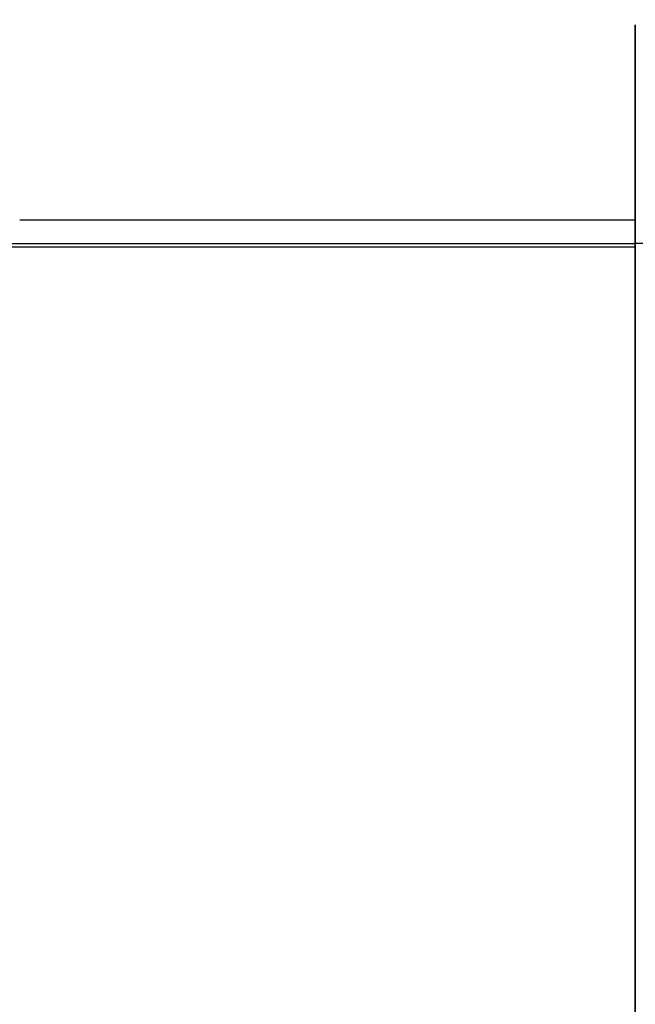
# Model space of a CAD drawing. Header units: millimetres. Extents: x -630 to 192, y -7 to 1615.
# Tile 186 of 249: x -466 to -219, y 1209 to 1604. Entities that reach past the tile are written whole.
import ezdxf

# ---------------------------------------------------------------- set-up
doc = ezdxf.new("R2010")
doc.units = ezdxf.units.MM
doc.header["$MEASUREMENT"] = 0
doc.layers.add('OVIDIO 160x80x72h', color=7, linetype='Continuous')

msp = doc.modelspace()

# ---------------------------------------------------------------- linework, layer by layer
at = {"layer": 'OVIDIO 160x80x72h', "extrusion": (0, 1, 0)}
for points in [[(603.79, 719.83), (219.11, 719.83)], [(603.79, 719.48), (219.11, 719.48)], [(219.11, 719.87), (603.79, 719.87)], [(603.79, 721.37), (219.11, 721.37)], [(219.11, 721.37), (603.79, 721.37)], [(603.79, 719.87), (219.11, 719.87)], [(219.11, 717.58), (603.41, 717.58)], [(603.41, 717.58), (219.11, 717.58)], [(219.11, 717.58), (-165.19, 717.58)], [(-165.19, 717.58), (219.11, 717.58)], [(-165.57, 719.48), (219.11, 719.48)], [(219.11, 719.87), (-165.57, 719.87)], [(219.11, 721.37), (-165.57, 721.37)], [(-165.57, 719.87), (219.11, 719.87)], [(-165.57, 721.37), (219.11, 721.37)], [(219.11, 698.16), (531.14, 698.16)], [(219.11, 699.5), (531.14, 699.5)], [(528.94, 682.1), (465.69, 682.1)], [(465.69, 682.1), (528.94, 682.1)], [(219.11, 678.75), (465.69, 678.75)], [(465.69, 678.75), (219.11, 678.75)], [(219.11, 680.09), (465.69, 680.09)], [(465.69, 680.09), (219.11, 680.09)], [(219.11, 680.06), (465.69, 680.06)], [(465.69, 680.31), (219.11, 680.31)], [(219.11, 680.31), (465.69, 680.31)], [(219.11, 678.75), (-27.47, 678.75)], [(-27.47, 678.75), (219.11, 678.75)], [(219.11, 680.09), (-27.47, 680.09)], [(-27.47, 680.09), (219.11, 680.09)], [(-27.47, 680.31), (219.11, 680.31)], [(219.11, 680.31), (-27.47, 680.31)], [(528.94, 681.43), (465.69, 681.43)], [(465.69, 681.43), (528.94, 681.43)], [(465.69, 679.64), (219.11, 679.64)], [(219.11, 679.64), (465.69, 679.64)], [(219.11, 679.64), (-27.47, 679.64)], [(-27.47, 679.64), (219.11, 679.64)], [(219.11, 718.46), (517.44, 718.46)], [(517.44, 718.46), (219.11, 718.46)], [(219.11, 717.79), (517.44, 717.79)], [(517.44, 717.79), (219.11, 717.79)], [(219.11, 718.46), (-79.22, 718.46)], [(-79.22, 718.46), (219.11, 718.46)], [(-79.22, 717.79), (219.11, 717.79)], [(219.11, 717.79), (-79.22, 717.79)], [(516.04, 719.87), (219.11, 719.87)], [(219.11, 719.87), (516.04, 719.87)], [(516.04, 718.37), (219.11, 718.37)], [(219.11, 718.37), (516.04, 718.37)], [(219.11, 718.37), (-77.82, 718.37)], [(-77.82, 718.37), (219.11, 718.37)], [(219.11, 719.87), (-77.82, 719.87)], [(-77.82, 719.87), (219.11, 719.87)], [(506.68, 719.87), (219.11, 719.87)], [(506.68, 718.37), (219.11, 718.37)], [(-68.46, 718.37), (219.11, 718.37)], [(219.11, 719.87), (492.27, 719.87)], [(492.27, 718.37), (219.11, 718.37)], [(492.27, 719.12), (219.11, 719.12)], [(492.27, 719.87), (219.11, 719.87)], [(219.11, 718.37), (492.27, 718.37)], [(-54.05, 718.37), (219.11, 718.37)], [(219.11, 718.37), (-54.05, 718.37)], [(-54.05, 719.87), (219.11, 719.87)], [(-54.05, 719.12), (219.11, 719.12)], [(219.11, 719.87), (-54.05, 719.87)], [(201.45, 661.5), (475.11, 661.5)], [(201.45, 660.32), (475.11, 660.32)]]:
    msp.add_lwpolyline(points, dxfattribs=at)
at = {"layer": 'OVIDIO 160x80x72h', "extrusion": (7.53877e-07, 1, 0)}
for points in [[(603.41, 718.92), (219.11, 718.92)], [(219.11, 718.92), (603.41, 718.92)]]:
    msp.add_lwpolyline(points, dxfattribs=at)
at = {"layer": 'OVIDIO 160x80x72h', "extrusion": (1, 0, 0)}
for points in [[(1602.55, 717.58), (1602.58, 717.6), (1602.62, 717.61), (1602.65, 717.63), (1602.69, 717.65), (1602.72, 717.67), (1602.75, 717.7), (1602.79, 717.72), (1602.82, 717.74), (1602.85, 717.77), (1602.89, 717.79), (1602.92, 717.82), (1602.95, 717.84), (1602.98, 717.87), (1603.01, 717.9), (1603.04, 717.93), (1603.07, 717.96), (1603.1, 717.99), (1603.13, 718.02), (1603.16, 718.05), (1603.19, 718.08), (1603.21, 718.12), (1603.24, 718.15), (1603.27, 718.18), (1603.29, 718.22), (1603.32, 718.25), (1603.34, 718.29), (1603.36, 718.33), (1603.38, 718.36), (1603.41, 718.4), (1603.43, 718.44), (1603.45, 718.48), (1603.46, 718.52), (1603.48, 718.56), (1603.5, 718.6), (1603.52, 718.64), (1603.53, 718.68), (1603.55, 718.72), (1603.56, 718.76), (1603.57, 718.8), (1603.58, 718.84), (1603.59, 718.89), (1603.6, 718.93), (1603.61, 718.97), (1603.62, 719.01), (1603.63, 719.05), (1603.64, 719.1), (1603.64, 719.14), (1603.64, 719.18), (1603.65, 719.22), (1603.65, 719.26), (1603.65, 719.31), (1603.65, 719.35), (1603.65, 719.39), (1603.65, 719.43), (1603.65, 719.47), (1603.65, 719.51), (1603.64, 719.55), (1603.64, 719.59), (1603.64, 719.63), (1603.63, 719.67), (1603.62, 719.71), (1603.62, 719.75), (1603.61, 719.79), (1603.6, 719.83), (1603.59, 719.86), (1603.58, 719.9), (1603.57, 719.94), (1603.56, 719.98), (1603.55, 720.01), (1603.53, 720.05), (1603.52, 720.09), (1603.5, 720.13), (1603.49, 720.17), (1603.47, 720.2), (1603.45, 720.24), (1603.43, 720.28), (1603.41, 720.31), (1603.39, 720.35), (1603.37, 720.39), (1603.35, 720.42), (1603.33, 720.46), (1603.3, 720.49), (1603.28, 720.53), (1603.26, 720.56), (1603.23, 720.6), (1603.2, 720.63), (1603.17, 720.66), (1603.15, 720.7), (1603.12, 720.73), (1603.09, 720.76), (1603.06, 720.79), (1603.03, 720.82), (1602.99, 720.85), (1602.96, 720.88), (1602.93, 720.91), (1602.89, 720.93), (1602.86, 720.96), (1602.83, 720.99), (1602.79, 721.01), (1602.75, 721.04), (1602.72, 721.06), (1602.68, 721.08), (1602.64, 721.1), (1602.61, 721.13), (1602.57, 721.15), (1602.53, 721.16), (1602.49, 721.18), (1602.45, 721.2), (1602.41, 721.22), (1602.37, 721.23), (1602.33, 721.25), (1602.29, 721.26), (1602.25, 721.27), (1602.21, 721.29), (1602.17, 721.3), (1602.13, 721.31), (1602.09, 721.32), (1602.05, 721.33), (1602.01, 721.33), (1601.97, 721.34), (1601.93, 721.35), (1601.89, 721.35), (1601.85, 721.36), (1601.81, 721.36), (1601.77, 721.36), (1601.73, 721.36), (1601.69, 721.37), (1601.65, 721.37)], [(1601.65, 721.37), (1601.69, 721.37), (1601.73, 721.36), (1601.77, 721.36), (1601.81, 721.36), (1601.85, 721.36), (1601.89, 721.35), (1601.93, 721.35), (1601.97, 721.34), (1602.01, 721.33), (1602.05, 721.33), (1602.09, 721.32), (1602.13, 721.31), (1602.17, 721.3), (1602.21, 721.29), (1602.25, 721.27), (1602.29, 721.26), (1602.33, 721.25), (1602.37, 721.23), (1602.41, 721.22), (1602.45, 721.2), (1602.49, 721.18), (1602.53, 721.16), (1602.57, 721.15), (1602.61, 721.13), (1602.64, 721.1), (1602.68, 721.08), (1602.72, 721.06), (1602.75, 721.04), (1602.79, 721.01), (1602.83, 720.99), (1602.86, 720.96), (1602.89, 720.93), (1602.93, 720.91), (1602.96, 720.88), (1602.99, 720.85), (1603.03, 720.82), (1603.06, 720.79), (1603.09, 720.76), (1603.12, 720.73), (1603.15, 720.7), (1603.17, 720.66), (1603.2, 720.63), (1603.23, 720.6), (1603.26, 720.56), (1603.28, 720.53), (1603.3, 720.49), (1603.33, 720.46), (1603.35, 720.42), (1603.37, 720.39), (1603.39, 720.35), (1603.41, 720.31), (1603.43, 720.28), (1603.45, 720.24), (1603.47, 720.2), (1603.49, 720.17), (1603.5, 720.13), (1603.52, 720.09), (1603.53, 720.05), (1603.55, 720.01), (1603.56, 719.98), (1603.57, 719.94), (1603.58, 719.9), (1603.59, 719.86), (1603.6, 719.83), (1603.61, 719.79), (1603.62, 719.75), (1603.62, 719.71), (1603.63, 719.67), (1603.64, 719.63), (1603.64, 719.59), (1603.64, 719.55), (1603.65, 719.51), (1603.65, 719.47), (1603.65, 719.43), (1603.65, 719.39), (1603.65, 719.35), (1603.65, 719.31), (1603.65, 719.26), (1603.65, 719.22), (1603.64, 719.18), (1603.64, 719.14), (1603.64, 719.1), (1603.63, 719.05), (1603.62, 719.01), (1603.61, 718.97), (1603.6, 718.93), (1603.59, 718.89), (1603.58, 718.84), (1603.57, 718.8), (1603.56, 718.76), (1603.55, 718.72), (1603.53, 718.68), (1603.52, 718.64), (1603.5, 718.6), (1603.48, 718.56), (1603.46, 718.52), (1603.45, 718.48), (1603.43, 718.44), (1603.41, 718.4), (1603.38, 718.36), (1603.36, 718.33), (1603.34, 718.29), (1603.32, 718.25), (1603.29, 718.22), (1603.27, 718.18), (1603.24, 718.15), (1603.21, 718.12), (1603.19, 718.08), (1603.16, 718.05), (1603.13, 718.02), (1603.1, 717.99), (1603.07, 717.96), (1603.04, 717.93), (1603.01, 717.9), (1602.98, 717.87), (1602.95, 717.84), (1602.92, 717.82), (1602.89, 717.79), (1602.85, 717.77), (1602.82, 717.74), (1602.79, 717.72), (1602.75, 717.7), (1602.72, 717.67), (1602.69, 717.65), (1602.65, 717.63), (1602.62, 717.61), (1602.58, 717.6), (1602.55, 717.58)], [(1524.89, 678.75), (1602.55, 717.58)], [(1602.55, 717.58), (1524.89, 678.75)], [(1601.65, 719.87), (1601.66, 719.87), (1601.67, 719.87), (1601.68, 719.87), (1601.69, 719.86), (1601.7, 719.86), (1601.71, 719.86), (1601.72, 719.86), (1601.73, 719.86), (1601.74, 719.86), (1601.75, 719.86), (1601.76, 719.85), (1601.77, 719.85), (1601.78, 719.85), (1601.79, 719.85), (1601.8, 719.84), (1601.81, 719.84), (1601.82, 719.84), (1601.83, 719.83), (1601.84, 719.83), (1601.85, 719.82), (1601.86, 719.82), (1601.87, 719.82), (1601.88, 719.81), (1601.89, 719.81), (1601.9, 719.8), (1601.91, 719.8), (1601.92, 719.79), (1601.93, 719.78), (1601.94, 719.78), (1601.95, 719.77), (1601.95, 719.76), (1601.96, 719.76), (1601.97, 719.75), (1601.98, 719.74), (1601.99, 719.74), (1602, 719.73), (1602, 719.72), (1602.01, 719.71), (1602.02, 719.71), (1602.03, 719.7), (1602.03, 719.69), (1602.04, 719.68), (1602.05, 719.67), (1602.05, 719.67), (1602.06, 719.66), (1602.07, 719.65), (1602.07, 719.64), (1602.08, 719.63), (1602.08, 719.62), (1602.09, 719.61), (1602.09, 719.6), (1602.1, 719.59), (1602.1, 719.58), (1602.11, 719.58), (1602.11, 719.57), (1602.12, 719.56), (1602.12, 719.55), (1602.12, 719.54), (1602.13, 719.53), (1602.13, 719.52), (1602.13, 719.51), (1602.13, 719.5), (1602.14, 719.49), (1602.14, 719.48), (1602.14, 719.47), (1602.14, 719.46), (1602.15, 719.45), (1602.15, 719.44), (1602.15, 719.43), (1602.15, 719.42), (1602.15, 719.41), (1602.15, 719.4), (1602.15, 719.39), (1602.15, 719.38), (1602.15, 719.37), (1602.15, 719.36), (1602.15, 719.35), (1602.15, 719.34), (1602.15, 719.33), (1602.15, 719.32), (1602.15, 719.31), (1602.15, 719.3), (1602.15, 719.29), (1602.15, 719.28), (1602.14, 719.27), (1602.14, 719.26), (1602.14, 719.25), (1602.14, 719.24), (1602.13, 719.23), (1602.13, 719.22), (1602.13, 719.2), (1602.12, 719.19), (1602.12, 719.18), (1602.11, 719.17), (1602.11, 719.16), (1602.11, 719.15), (1602.1, 719.14), (1602.1, 719.14), (1602.09, 719.13), (1602.09, 719.12), (1602.08, 719.11), (1602.07, 719.1), (1602.07, 719.09), (1602.06, 719.08), (1602.06, 719.07), (1602.05, 719.06), (1602.04, 719.05), (1602.04, 719.05), (1602.03, 719.04), (1602.02, 719.03), (1602.02, 719.02), (1602.01, 719.01), (1602, 719.01), (1601.99, 719), (1601.98, 718.99), (1601.98, 718.99), (1601.97, 718.98), (1601.96, 718.97), (1601.95, 718.97), (1601.94, 718.96), (1601.94, 718.95), (1601.93, 718.95), (1601.92, 718.94), (1601.91, 718.94), (1601.9, 718.93), (1601.89, 718.93), (1601.89, 718.92), (1601.88, 718.92)], [(1601.88, 718.92), (1601.89, 718.92), (1601.89, 718.93), (1601.9, 718.93), (1601.91, 718.94), (1601.92, 718.94), (1601.93, 718.95), (1601.94, 718.95), (1601.94, 718.96), (1601.95, 718.97), (1601.96, 718.97), (1601.97, 718.98), (1601.98, 718.99), (1601.98, 718.99), (1601.99, 719), (1602, 719.01), (1602.01, 719.01), (1602.02, 719.02), (1602.02, 719.03), (1602.03, 719.04), (1602.04, 719.05), (1602.04, 719.05), (1602.05, 719.06), (1602.06, 719.07), (1602.06, 719.08), (1602.07, 719.09), (1602.07, 719.1), (1602.08, 719.11), (1602.09, 719.12), (1602.09, 719.13), (1602.1, 719.14), (1602.1, 719.14), (1602.11, 719.15), (1602.11, 719.16), (1602.11, 719.17), (1602.12, 719.18), (1602.12, 719.19), (1602.13, 719.2), (1602.13, 719.22), (1602.13, 719.23), (1602.14, 719.24), (1602.14, 719.25), (1602.14, 719.26), (1602.14, 719.27), (1602.15, 719.28), (1602.15, 719.29), (1602.15, 719.3), (1602.15, 719.31), (1602.15, 719.32), (1602.15, 719.33), (1602.15, 719.34), (1602.15, 719.35), (1602.15, 719.36), (1602.15, 719.37), (1602.15, 719.38), (1602.15, 719.39), (1602.15, 719.4), (1602.15, 719.41), (1602.15, 719.42), (1602.15, 719.43), (1602.15, 719.44), (1602.15, 719.45), (1602.14, 719.46), (1602.14, 719.47), (1602.14, 719.48), (1602.14, 719.49), (1602.13, 719.5), (1602.13, 719.51), (1602.13, 719.52), (1602.13, 719.53), (1602.12, 719.54), (1602.12, 719.55), (1602.12, 719.56), (1602.11, 719.57), (1602.11, 719.58), (1602.1, 719.58), (1602.1, 719.59), (1602.09, 719.6), (1602.09, 719.61), (1602.08, 719.62), (1602.08, 719.63), (1602.07, 719.64), (1602.07, 719.65), (1602.06, 719.66), (1602.05, 719.67), (1602.05, 719.67), (1602.04, 719.68), (1602.03, 719.69), (1602.03, 719.7), (1602.02, 719.71), (1602.01, 719.71), (1602, 719.72), (1602, 719.73), (1601.99, 719.74), (1601.98, 719.74), (1601.97, 719.75), (1601.96, 719.76), (1601.95, 719.76), (1601.95, 719.77), (1601.94, 719.78), (1601.93, 719.78), (1601.92, 719.79), (1601.91, 719.8), (1601.9, 719.8), (1601.89, 719.81), (1601.88, 719.81), (1601.87, 719.82), (1601.86, 719.82), (1601.85, 719.82), (1601.84, 719.83), (1601.83, 719.83), (1601.82, 719.84), (1601.81, 719.84), (1601.8, 719.84), (1601.79, 719.85), (1601.78, 719.85), (1601.77, 719.85), (1601.76, 719.85), (1601.75, 719.86), (1601.74, 719.86), (1601.73, 719.86), (1601.72, 719.86), (1601.71, 719.86), (1601.7, 719.86), (1601.69, 719.86), (1601.68, 719.87), (1601.67, 719.87), (1601.66, 719.87), (1601.65, 719.87)], [(1601.88, 718.92), (1524.22, 680.09)], [(1524.22, 680.09), (1601.88, 718.92)], [(1527.89, 681.92), (1528.56, 680.58)], [(1528.56, 680.58), (1524.89, 678.75)], [(1528.56, 680.58), (1527.89, 681.92)], [(1524.89, 678.75), (1528.56, 680.58)], [(1524.55, 679.42), (1528.22, 681.25)], [(1527.89, 681.92), (1524.22, 680.09)], [(1524.22, 680.09), (1527.89, 681.92)], [(1526.72, 679.67), (1526.05, 681.01)], [(1524.89, 678.75), (1524.22, 680.09)], [(1524.22, 680.09), (1524.89, 678.75)], [(1522.89, 678.87), (1524.44, 679.64)], [(1524.22, 680.09), (1524.21, 680.09), (1524.2, 680.08), (1524.19, 680.08), (1524.18, 680.07), (1524.17, 680.07), (1524.16, 680.07), (1524.15, 680.06), (1524.14, 680.06), (1524.13, 680.06), (1524.12, 680.05), (1524.11, 680.05), (1524.1, 680.05), (1524.09, 680.05), (1524.08, 680.04), (1524.07, 680.04), (1524.06, 680.04), (1524.05, 680.04), (1524.04, 680.04), (1524.04, 680.04), (1524.03, 680.04), (1524.02, 680.04), (1524.01, 680.04), (1524, 680.04), (1523.99, 680.04), (1523.98, 680.04), (1523.97, 680.04), (1523.96, 680.04), (1523.95, 680.04), (1523.94, 680.04), (1523.93, 680.04), (1523.92, 680.04), (1523.91, 680.04), (1523.9, 680.05), (1523.89, 680.05), (1523.88, 680.05), (1523.87, 680.05), (1523.86, 680.05), (1523.85, 680.06), (1523.84, 680.06), (1523.84, 680.06), (1523.83, 680.07), (1523.82, 680.07), (1523.81, 680.07), (1523.8, 680.08), (1523.79, 680.08), (1523.78, 680.09), (1523.77, 680.09), (1523.76, 680.09), (1523.75, 680.1), (1523.74, 680.1), (1523.74, 680.11), (1523.73, 680.11), (1523.72, 680.12), (1523.71, 680.13), (1523.7, 680.13), (1523.69, 680.14), (1523.69, 680.14), (1523.68, 680.15), (1523.67, 680.16), (1523.66, 680.16), (1523.66, 680.17), (1523.65, 680.18), (1523.64, 680.18), (1523.63, 680.19), (1523.63, 680.2), (1523.62, 680.2), (1523.62, 680.21), (1523.61, 680.22), (1523.6, 680.23), (1523.6, 680.23), (1523.59, 680.24), (1523.59, 680.25), (1523.58, 680.26), (1523.58, 680.27), (1523.57, 680.27), (1523.57, 680.28), (1523.56, 680.29), (1523.56, 680.3), (1523.55, 680.31), (1523.55, 680.31)], [(1523.55, 680.31), (1523.55, 680.31), (1523.56, 680.3), (1523.56, 680.29), (1523.57, 680.28), (1523.57, 680.27), (1523.58, 680.27), (1523.58, 680.26), (1523.59, 680.25), (1523.59, 680.24), (1523.6, 680.23), (1523.6, 680.23), (1523.61, 680.22), (1523.62, 680.21), (1523.62, 680.2), (1523.63, 680.2), (1523.63, 680.19), (1523.64, 680.18), (1523.65, 680.18), (1523.66, 680.17), (1523.66, 680.16), (1523.67, 680.16), (1523.68, 680.15), (1523.69, 680.14), (1523.69, 680.14), (1523.7, 680.13), (1523.71, 680.13), (1523.72, 680.12), (1523.73, 680.11), (1523.74, 680.11), (1523.74, 680.1), (1523.75, 680.1), (1523.76, 680.09), (1523.77, 680.09), (1523.78, 680.09), (1523.79, 680.08), (1523.8, 680.08), (1523.81, 680.07), (1523.82, 680.07), (1523.83, 680.07), (1523.84, 680.06), (1523.84, 680.06), (1523.85, 680.06), (1523.86, 680.05), (1523.87, 680.05), (1523.88, 680.05), (1523.89, 680.05), (1523.9, 680.05), (1523.91, 680.04), (1523.92, 680.04), (1523.93, 680.04), (1523.94, 680.04), (1523.95, 680.04), (1523.96, 680.04), (1523.97, 680.04), (1523.98, 680.04), (1523.99, 680.04), (1524, 680.04), (1524.01, 680.04), (1524.02, 680.04), (1524.03, 680.04), (1524.04, 680.04), (1524.04, 680.04), (1524.05, 680.04), (1524.06, 680.04), (1524.07, 680.04), (1524.08, 680.04), (1524.09, 680.05), (1524.1, 680.05), (1524.11, 680.05), (1524.12, 680.05), (1524.13, 680.06), (1524.14, 680.06), (1524.15, 680.06), (1524.16, 680.07), (1524.17, 680.07), (1524.18, 680.07), (1524.19, 680.08), (1524.2, 680.08), (1524.21, 680.09), (1524.22, 680.09)], [(1523.1, 680.09), (1523.88, 678.54)], [(1523.55, 680.31), (1522.21, 679.64)], [(1522.65, 682.1), (1523.55, 680.31)], [(1522.21, 679.64), (1523.55, 680.31)], [(1523.55, 680.31), (1522.65, 682.1)], [(1521.76, 680.54), (1523.1, 681.21)], [(1521.98, 681.77), (1522.88, 679.98)], [(1522.65, 682.1), (1521.31, 681.43)], [(1521.31, 681.43), (1522.65, 682.1)], [(1522.21, 679.64), (1522.23, 679.6), (1522.25, 679.56), (1522.27, 679.52), (1522.29, 679.49), (1522.32, 679.45), (1522.34, 679.41), (1522.37, 679.37), (1522.4, 679.33), (1522.43, 679.29), (1522.46, 679.26), (1522.49, 679.22), (1522.52, 679.18), (1522.55, 679.15), (1522.59, 679.11), (1522.62, 679.08), (1522.66, 679.05), (1522.7, 679.01), (1522.74, 678.98), (1522.78, 678.95), (1522.82, 678.92), (1522.86, 678.89), (1522.9, 678.86), (1522.94, 678.84), (1522.99, 678.81), (1523.03, 678.78), (1523.08, 678.76), (1523.12, 678.74), (1523.17, 678.72), (1523.22, 678.69), (1523.27, 678.67), (1523.31, 678.66), (1523.36, 678.64), (1523.41, 678.62), (1523.46, 678.61), (1523.51, 678.6), (1523.56, 678.58), (1523.61, 678.57), (1523.66, 678.56), (1523.71, 678.56), (1523.76, 678.55), (1523.82, 678.55), (1523.87, 678.54), (1523.92, 678.54), (1523.97, 678.54), (1524.02, 678.54), (1524.07, 678.54), (1524.12, 678.54), (1524.17, 678.54), (1524.22, 678.55), (1524.27, 678.56), (1524.31, 678.56), (1524.36, 678.57), (1524.41, 678.58), (1524.46, 678.59), (1524.5, 678.6), (1524.55, 678.62), (1524.59, 678.63), (1524.64, 678.64), (1524.68, 678.66), (1524.73, 678.67), (1524.77, 678.69), (1524.81, 678.71), (1524.85, 678.73), (1524.89, 678.75)], [(1524.89, 678.75), (1524.85, 678.73), (1524.81, 678.71), (1524.77, 678.69), (1524.73, 678.67), (1524.68, 678.66), (1524.64, 678.64), (1524.59, 678.63), (1524.55, 678.62), (1524.5, 678.6), (1524.46, 678.59), (1524.41, 678.58), (1524.36, 678.57), (1524.31, 678.56), (1524.27, 678.56), (1524.22, 678.55), (1524.17, 678.54), (1524.12, 678.54), (1524.07, 678.54), (1524.02, 678.54), (1523.97, 678.54), (1523.92, 678.54), (1523.87, 678.54), (1523.82, 678.55), (1523.76, 678.55), (1523.71, 678.56), (1523.66, 678.56), (1523.61, 678.57), (1523.56, 678.58), (1523.51, 678.6), (1523.46, 678.61), (1523.41, 678.62), (1523.36, 678.64), (1523.31, 678.66), (1523.27, 678.67), (1523.22, 678.69), (1523.17, 678.72), (1523.12, 678.74), (1523.08, 678.76), (1523.03, 678.78), (1522.99, 678.81), (1522.94, 678.84), (1522.9, 678.86), (1522.86, 678.89), (1522.82, 678.92), (1522.78, 678.95), (1522.74, 678.98), (1522.7, 679.01), (1522.66, 679.05), (1522.62, 679.08), (1522.59, 679.11), (1522.55, 679.15), (1522.52, 679.18), (1522.49, 679.22), (1522.46, 679.26), (1522.43, 679.29), (1522.4, 679.33), (1522.37, 679.37), (1522.34, 679.41), (1522.32, 679.45), (1522.29, 679.49), (1522.27, 679.52), (1522.25, 679.56), (1522.23, 679.6), (1522.21, 679.64)], [(1524.22, 680.09), (1524.21, 680.08), (1524.2, 680.08), (1524.19, 680.08), (1524.18, 680.07), (1524.17, 680.07), (1524.16, 680.06), (1524.14, 680.06), (1524.13, 680.06), (1524.12, 680.05), (1524.11, 680.05), (1524.1, 680.05), (1524.09, 680.05), (1524.07, 680.04), (1524.06, 680.04), (1524.05, 680.04), (1524.04, 680.04), (1524.03, 680.04), (1524.01, 680.04), (1524, 680.04), (1523.99, 680.04), (1523.98, 680.04), (1523.96, 680.04), (1523.95, 680.04), (1523.94, 680.04), (1523.92, 680.04), (1523.91, 680.04), (1523.9, 680.05), (1523.89, 680.05), (1523.87, 680.05), (1523.86, 680.06), (1523.85, 680.06), (1523.84, 680.06), (1523.82, 680.07), (1523.81, 680.07), (1523.8, 680.08), (1523.79, 680.08), (1523.78, 680.09), (1523.77, 680.09), (1523.75, 680.1), (1523.74, 680.11), (1523.73, 680.11), (1523.72, 680.12), (1523.71, 680.13), (1523.7, 680.13), (1523.69, 680.14), (1523.68, 680.15), (1523.67, 680.16), (1523.66, 680.16), (1523.65, 680.17), (1523.64, 680.18), (1523.63, 680.19), (1523.63, 680.2), (1523.62, 680.21), (1523.61, 680.22), (1523.6, 680.23), (1523.6, 680.24), (1523.59, 680.25), (1523.58, 680.25), (1523.58, 680.26), (1523.57, 680.27), (1523.56, 680.28), (1523.56, 680.29), (1523.55, 680.3), (1523.55, 680.31)], [(1523.55, 680.31), (1523.55, 680.3), (1523.56, 680.29), (1523.56, 680.28), (1523.57, 680.27), (1523.58, 680.26), (1523.58, 680.25), (1523.59, 680.25), (1523.6, 680.24), (1523.6, 680.23), (1523.61, 680.22), (1523.62, 680.21), (1523.63, 680.2), (1523.63, 680.19), (1523.64, 680.18), (1523.65, 680.17), (1523.66, 680.16), (1523.67, 680.16), (1523.68, 680.15), (1523.69, 680.14), (1523.7, 680.13), (1523.71, 680.13), (1523.72, 680.12), (1523.73, 680.11), (1523.74, 680.11), (1523.75, 680.1), (1523.77, 680.09), (1523.78, 680.09), (1523.79, 680.08), (1523.8, 680.08), (1523.81, 680.07), (1523.82, 680.07), (1523.84, 680.06), (1523.85, 680.06), (1523.86, 680.06), (1523.87, 680.05), (1523.89, 680.05), (1523.9, 680.05), (1523.91, 680.04), (1523.92, 680.04), (1523.94, 680.04), (1523.95, 680.04), (1523.96, 680.04), (1523.98, 680.04), (1523.99, 680.04), (1524, 680.04), (1524.01, 680.04), (1524.03, 680.04), (1524.04, 680.04), (1524.05, 680.04), (1524.06, 680.04), (1524.07, 680.04), (1524.09, 680.05), (1524.1, 680.05), (1524.11, 680.05), (1524.12, 680.05), (1524.13, 680.06), (1524.14, 680.06), (1524.16, 680.06), (1524.17, 680.07), (1524.18, 680.07), (1524.19, 680.08), (1524.2, 680.08), (1524.21, 680.08), (1524.22, 680.09)], [(1523.55, 680.31), (1504.48, 718.46)], [(1504.48, 718.46), (1523.55, 680.31)], [(1521.31, 681.43), (1522.21, 679.64)], [(1522.21, 679.64), (1521.31, 681.43)], [(1503.13, 717.79), (1522.21, 679.64)], [(1522.21, 679.64), (1503.13, 717.79)], [(1504.48, 718.46), (1504.44, 718.53), (1504.4, 718.61), (1504.35, 718.68), (1504.3, 718.75), (1504.25, 718.82), (1504.2, 718.89), (1504.15, 718.96), (1504.09, 719.03), (1504.03, 719.09), (1503.99, 719.12), (1503.96, 719.15), (1503.93, 719.18), (1503.9, 719.22), (1503.86, 719.24), (1503.83, 719.27), (1503.79, 719.3), (1503.76, 719.33), (1503.72, 719.36), (1503.69, 719.38), (1503.65, 719.41), (1503.61, 719.44), (1503.57, 719.46), (1503.54, 719.49), (1503.5, 719.51), (1503.46, 719.53), (1503.42, 719.55), (1503.38, 719.57), (1503.34, 719.6), (1503.3, 719.62), (1503.26, 719.63), (1503.22, 719.65), (1503.17, 719.67), (1503.13, 719.69), (1503.09, 719.7), (1503.05, 719.72), (1503.01, 719.73), (1502.96, 719.75), (1502.88, 719.77), (1502.79, 719.8), (1502.71, 719.81), (1502.62, 719.83), (1502.54, 719.84), (1502.45, 719.85), (1502.36, 719.86), (1502.28, 719.86), (1502.2, 719.87)], [(1502.2, 719.87), (1502.28, 719.86), (1502.36, 719.86), (1502.45, 719.85), (1502.54, 719.84), (1502.62, 719.83), (1502.71, 719.81), (1502.79, 719.8), (1502.88, 719.77), (1502.96, 719.75), (1503.01, 719.73), (1503.05, 719.72), (1503.09, 719.7), (1503.13, 719.69), (1503.17, 719.67), (1503.22, 719.65), (1503.26, 719.63), (1503.3, 719.62), (1503.34, 719.6), (1503.38, 719.57), (1503.42, 719.55), (1503.46, 719.53), (1503.5, 719.51), (1503.54, 719.49), (1503.57, 719.46), (1503.61, 719.44), (1503.65, 719.41), (1503.69, 719.38), (1503.72, 719.36), (1503.76, 719.33), (1503.79, 719.3), (1503.83, 719.27), (1503.86, 719.24), (1503.9, 719.22), (1503.93, 719.18), (1503.96, 719.15), (1503.99, 719.12), (1504.03, 719.09), (1504.09, 719.03), (1504.15, 718.96), (1504.2, 718.89), (1504.25, 718.82), (1504.3, 718.75), (1504.35, 718.68), (1504.4, 718.61), (1504.44, 718.53), (1504.48, 718.46)], [(1502.2, 718.37), (1502.23, 718.37), (1502.26, 718.36), (1502.3, 718.36), (1502.34, 718.36), (1502.37, 718.35), (1502.41, 718.34), (1502.44, 718.34), (1502.48, 718.33), (1502.51, 718.32), (1502.53, 718.31), (1502.55, 718.31), (1502.56, 718.3), (1502.58, 718.29), (1502.6, 718.29), (1502.62, 718.28), (1502.63, 718.27), (1502.65, 718.26), (1502.67, 718.25), (1502.68, 718.25), (1502.7, 718.24), (1502.72, 718.23), (1502.73, 718.22), (1502.75, 718.21), (1502.76, 718.2), (1502.78, 718.19), (1502.79, 718.18), (1502.81, 718.17), (1502.82, 718.16), (1502.84, 718.15), (1502.85, 718.13), (1502.87, 718.12), (1502.88, 718.11), (1502.9, 718.1), (1502.91, 718.09), (1502.92, 718.07), (1502.94, 718.06), (1502.95, 718.05), (1502.97, 718.02), (1503, 717.99), (1503.02, 717.96), (1503.04, 717.94), (1503.06, 717.91), (1503.08, 717.88), (1503.1, 717.85), (1503.12, 717.82), (1503.13, 717.79)], [(1503.13, 717.79), (1503.12, 717.82), (1503.1, 717.85), (1503.08, 717.88), (1503.06, 717.91), (1503.04, 717.94), (1503.02, 717.96), (1503, 717.99), (1502.97, 718.02), (1502.95, 718.05), (1502.94, 718.06), (1502.92, 718.07), (1502.91, 718.09), (1502.9, 718.1), (1502.88, 718.11), (1502.87, 718.12), (1502.85, 718.13), (1502.84, 718.15), (1502.82, 718.16), (1502.81, 718.17), (1502.79, 718.18), (1502.78, 718.19), (1502.76, 718.2), (1502.75, 718.21), (1502.73, 718.22), (1502.72, 718.23), (1502.7, 718.24), (1502.68, 718.25), (1502.67, 718.25), (1502.65, 718.26), (1502.63, 718.27), (1502.62, 718.28), (1502.6, 718.29), (1502.58, 718.29), (1502.56, 718.3), (1502.55, 718.31), (1502.53, 718.31), (1502.51, 718.32), (1502.48, 718.33), (1502.44, 718.34), (1502.41, 718.34), (1502.37, 718.35), (1502.34, 718.36), (1502.3, 718.36), (1502.26, 718.36), (1502.23, 718.37), (1502.2, 718.37)], [(1483.32, 719.87), (1483.32, 718.37)], [(1483.32, 718.37), (1483.32, 719.87)], [(1380.75, 668.28), (1380.75, 669.68)], [(1378.23, 669.68), (1378.23, 668.28)]]:
    msp.add_lwpolyline(points, dxfattribs=at)
at = {"layer": 'OVIDIO 160x80x72h'}
for points in [[(-219.11, 803.77), (-219.11, 1601.65)], [(-219.11, 1601.65), (-219.11, 803.77)], [(-219.11, 803.77), (-219.11, 1601.65)], [(-219.11, 1601.65), (-219.11, 803.77)], [(-219.11, 1523.36), (-465.69, 1523.36)], [(-528.01, 1514.01), (-219.11, 1514.01)], [(-528.01, 1512.67), (-219.11, 1512.67)], [(89.79, 1514.01), (-219.11, 1514.01)], [(-219.11, 1483.32), (-219.11, 1502.2)], [(-219.11, 1502.2), (-219.11, 1483.32)], [(-219.11, 1483.32), (-219.11, 1502.2)], [(-219.11, 1502.2), (-219.11, 1483.32)]]:
    msp.add_lwpolyline(points, dxfattribs=at)

doc.saveas('drawing.dxf')
